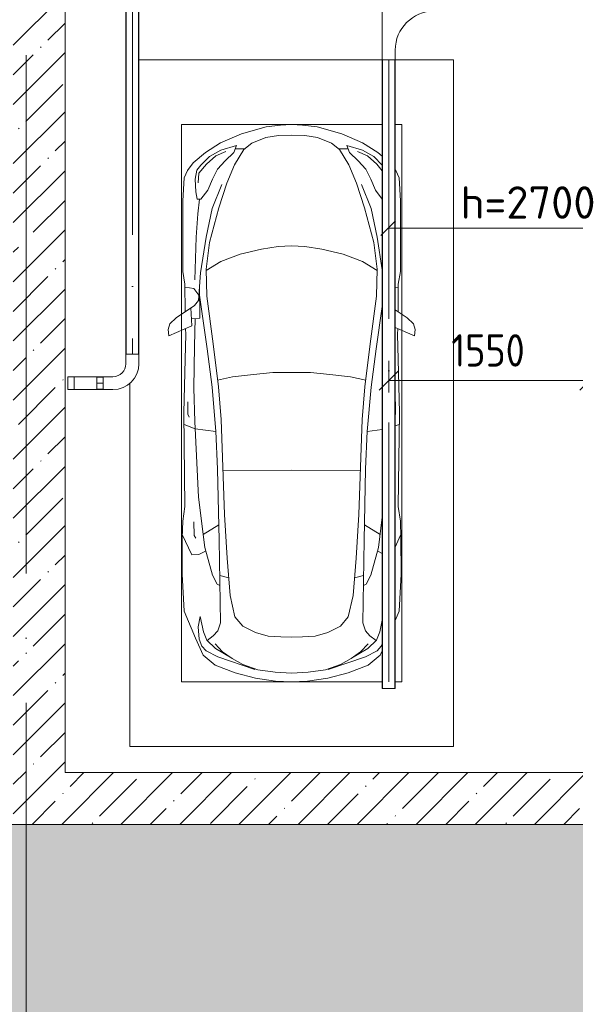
# Model space of a CAD drawing. Header units: millimetres. Extents: x -32229 to 192519, y -13689 to 125138.
# Tile 17 of 256: x 5085 to 9376, y 34587 to 42185. Entities that reach past the tile are written whole.
import ezdxf

# ---------------------------------------------------------------- set-up
doc = ezdxf.new("R2010")
doc.units = ezdxf.units.MM
doc.linetypes.add('ADSK_Линия сетки', pattern=[5000, 4000, -500, 0, -500])
doc.linetypes.add('ADSK_Осевая', pattern=[2800, 2000, -400, 0, -400])
for name, color, linetype, lineweight in [('A-____-____-DIMS', 7, 'Continuous', 9), ('A-____-____-DIMS-200', 7, 'Continuous', 9), ('A-DETL-GENF-OTLN', 7, 'Continuous', 18), ('A-FLOR-____-MCUT', 7, 'Continuous', 40), ('A-FLOR-____-PATT', 7, 'Continuous', 40), ('A-WALL-____-MCUT', 7, 'Continuous', 40), ('A-WALL-____-PATT', 7, 'Continuous', 40), ('C-PRKG-____-OTLN', 7, 'Continuous', 18), ('E-CABL-TRAY-CNTR', 7, 'ADSK_Осевая', 18), ('E-CABL-TRAY-OTLN', 7, 'Continuous', 18), ('G-____-____-TEXT', 7, 'Continuous', 9), ('S-GRID-____-OTLN', 7, 'Continuous', 9)]:
    doc.layers.add(name, color=color, linetype=linetype, lineweight=lineweight)
doc.layers.add('A-DETL-____-OTLN', color=7, linetype='Continuous', lineweight=9, true_color=0x00a600)
doc.styles.add('GOST Common_4', font='GOST_Common.ttf', dxfattribs={"width": 0.9, "height": 250})
doc.styles.add('ISOCPEUR', font='isocpeur.ttf', dxfattribs={"height": 250})
doc.dimstyles.new('ГОСТ_2_5_мм2', dxfattribs={"dimscale": 304.8, "dimtxt": 251.428749, "dimasz": 0.492126, "dimexe": 0.492126, "dimexo": 0.656168, "dimgap": 0.098425, "dimtad": 1, "dimdec": 0, "dimdsep": 46, "dimtxsty": 'GOST Common_4', "dimblk1": 'OBLIQUE', "dimblk2": 'OBLIQUE', "dimsah": 1, "dimcen": 0.09, "dimazin": 2, "dimtfac": 1, "dimtdec": 4, "dimtix": 1, "dimtmove": 0, "dimatfit": 3, "dimfxl": 1, "dimtvp": 1, "dimtolj": 1, "dimtzin": 0, "dimarcsym": 2})
pattern_1 = [(45, (0, 0), (-228.0985, 228.0985), []), (45, (228.1, 0), (-228.0985, 228.0985), [403.225, -80.645, 6.706, -73.939])]

# ---------------------------------------------------------------- blocks, each defined once
blk = doc.blocks.new('АР_Машиноместо - 5300x2500_С-V147--01 ЭЛ')
at = {"layer": 'A-DETL-GENF-OTLN', "color": 253, "lineweight": 13, "true_color": 0xaaaaaa}
for p, q in [((1126.4, 4794.1), (970.2, 4771.8)), ((1250, 4800), (1126.4, 4794.1)), ((1250, 4800), (1373.6, 4794.1)), ((1373.6, 4794.1), (1529.8, 4771.8)), ((812.7, 4729.4), (659.1, 4669.9)), ((970.2, 4771.8), (812.7, 4729.4)), ((1122.2, 4726.4), (988.2, 4706.7)), ((1250, 4731.7), (1122.2, 4726.4)), ((1250, 4731.7), (1377.8, 4726.4)), ((1377.8, 4726.4), (1511.8, 4706.7)), ((1529.8, 4771.8), (1687.3, 4729.4)), ((1687.3, 4729.4), (1840.9, 4669.9)), ((659.1, 4669.9), (565.9, 4595.1)), ((680.7, 4606.5), (967, 4703.6)), ((873.9, 4665.1), (791.3, 4619.7)), ((988.2, 4706.7), (873.9, 4665.1)), ((1511.8, 4706.7), (1626.1, 4665.1)), ((1819.3, 4606.5), (1533, 4703.6)), ((1626.1, 4665.1), (1708.7, 4619.7)), ((1840.9, 4669.9), (1934.1, 4595.1)), ((565.9, 4595.1), (550, 4559.3)), ((557.5, 4525.7), (590.7, 4560.1)), ((590.7, 4560.1), (680.7, 4606.5)), ((717.1, 4568.9), (659.6, 4505.3)), ((788.5, 4617.7), (661.8, 4543.1)), ((791.3, 4619.7), (717.1, 4568.9)), ((1708.7, 4619.7), (1782.9, 4568.9)), ((1711.5, 4617.7), (1838.2, 4543.1)), ((1782.9, 4568.9), (1840.4, 4505.3)), ((1909.3, 4560.1), (1819.3, 4606.5)), ((1942.5, 4525.7), (1909.3, 4560.1)), ((1934.1, 4595.1), (1992.9, 4462.6)), ((550, 4506.4), (557.5, 4525.7)), ((661.8, 4543.1), (594.6, 4479.3)), ((1838.2, 4543.1), (1905.4, 4479.3)), ((1963.6, 4471.4), (1942.5, 4525.7)), ((569.5, 4413.1), (550, 4323.8)), ((594.6, 4479.3), (569.5, 4413.1)), ((645, 4445.5), (597.3, 4481.4)), ((679.6, 4406.3), (645, 4445.5)), ((872.7, 4370.2), (970.5, 4419.3)), ((970.5, 4419.3), (1069.6, 4447.3)), ((1069.6, 4447.3), (1167.1, 4453.2)), ((1167.1, 4453.2), (1250, 4453.9)), ((1332.9, 4453.2), (1250, 4453.9)), ((1430.4, 4447.3), (1332.9, 4453.2)), ((1529.5, 4419.3), (1430.4, 4447.3)), ((1627.3, 4370.2), (1529.5, 4419.3)), ((1820.4, 4406.3), (1855, 4445.5)), ((1855, 4445.5), (1902.7, 4481.4)), ((1905.4, 4479.3), (1930.5, 4413.1)), ((1930.5, 4413.1), (1956.3, 4295.1)), ((1971.6, 4374.7), (1963.6, 4471.4)), ((1992.9, 4462.6), (2080.4, 4254.2)), ((699.7, 4345.5), (679.6, 4406.3)), ((689.3, 3705.5), (699.7, 4345.5)), ((812.5, 4298.9), (872.7, 4370.2)), ((1687.5, 4298.9), (1627.3, 4370.2)), ((1800.3, 4345.5), (1820.4, 4406.3)), ((1810.7, 3705.5), (1800.3, 4345.5)), ((1956.3, 4295.1), (1971.6, 4374.7)), ((450, 4326.6), (419.6, 4254.2)), ((774.4, 4132.9), (812.5, 4298.9)), ((1725.6, 4132.9), (1687.5, 4298.9)), ((419.6, 4254.2), (403.4, 3968)), ((2080.4, 4254.2), (2096.6, 3968)), ((752.2, 3845.6), (774.4, 4132.9)), ((1747.8, 3845.6), (1725.6, 4132.9)), ((638.7, 3975.4), (675.2, 4045.5)), ((675.2, 4045.5), (694.6, 4057.6)), ((1824.8, 4045.5), (1805.4, 4057.6)), ((1861.3, 3975.4), (1824.8, 4045.5)), ((403.4, 3968), (405.6, 3688.5)), ((578.7, 3762.9), (638.7, 3975.4)), ((1921.3, 3762.9), (1861.3, 3975.4)), ((2096.6, 3968), (2094.4, 3688.5)), ((550, 3809), (585.5, 3790.5)), ((731.2, 3507.6), (752.2, 3845.6)), ((1768.8, 3507.6), (1747.8, 3845.6)), ((1967.5, 3818.1), (1914.5, 3790.5)), ((2021.6, 3819.3), (1967.5, 3818.1)), ((2046.9, 3766.3), (2021.6, 3819.3)), ((408.2, 3667), (450, 3759.5)), ((550, 3530), (578.7, 3762.9)), ((1969.1, 3374.8), (1921.3, 3762.9)), ((2091.8, 3667), (2046.9, 3766.3)), ((405.6, 3688.5), (409.5, 3560)), ((687.1, 3588.8), (566.5, 3663.9)), ((678.7, 3159.5), (689.3, 3705.5)), ((1821.3, 3159.5), (1810.7, 3705.5)), ((1812.9, 3588.8), (1933.5, 3663.9)), ((2003.2, 3671.6), (1989.9, 3691.5)), ((2004.5, 3566.1), (2003.2, 3671.6)), ((2094.4, 3688.5), (2090.5, 3560)), ((409.5, 3560), (426.5, 3446.8)), ((704.9, 2775.5), (731.2, 3507.6)), ((1795.1, 2775.5), (1768.8, 3507.6)), ((2090.5, 3560), (2073.5, 3446.8)), ((426.5, 3446.8), (417.5, 2723)), ((2073.5, 3446.8), (2082.5, 2723)), ((1998.6, 2789.7), (1969.1, 3374.8)), ((665.6, 2864.6), (678.7, 3159.5)), ((1834.4, 2864.6), (1821.3, 3159.5)), ((450, 2824.9), (420.9, 2813.3)), ((665.8, 2867.4), (550, 2852.6)), ((636.6, 2526.5), (665.8, 2867.4)), ((1834.2, 2867.4), (1994.9, 2846.9)), ((1863.4, 2526.5), (1834.2, 2867.4)), ((1994.9, 2846.9), (2079.1, 2813.3)), ((447.8, 2733.7), (450, 2737.9)), ((684.2, 2522.3), (704.9, 2775.5)), ((1815.8, 2522.3), (1795.1, 2775.5)), ((2004.3, 2532.3), (1998.6, 2789.7)), ((2052.2, 2733.7), (2040.3, 2756.2)), ((417.5, 2723), (428.2, 2308.5)), ((447.8, 2638.7), (447.8, 2733.7)), ((2052.2, 2638.7), (2052.2, 2733.7)), ((2082.5, 2723), (2071.8, 2308.5)), ((636.6, 2526.5), (597, 2231)), ((644.6, 2191.8), (684.2, 2522.3)), ((1855.4, 2191.8), (1815.8, 2522.3)), ((1863.4, 2526.5), (1903, 2231)), ((2000, 2210.1), (2004.3, 2532.3)), ((428.2, 2308.5), (432.3, 2119.9)), ((2071.8, 2308.5), (2067.7, 2119.9)), ((597, 2231), (550, 1903.1)), ((1903, 2231), (1965, 1798.3)), ((1994.1, 1996), (2000, 2210.1)), ((296.8, 2079.9), (301.4, 2130.5)), ((301.4, 2130.5), (450, 2065.9)), ((595.8, 1824.8), (644.6, 2191.8)), ((1904.2, 1824.8), (1855.4, 2191.8)), ((2198.6, 2130.5), (2020.1, 2052.9)), ((2203.2, 2079.9), (2198.6, 2130.5)), ((309.5, 2036.1), (296.8, 2079.9)), ((432.3, 2119.9), (430.7, 2073.9)), ((2020.1, 2052.9), (2029, 1914.3)), ((2067.7, 2119.9), (2069.3, 2073.9)), ((2190.5, 2036.1), (2203.2, 2079.9)), ((357.8, 1990.1), (309.5, 2036.1)), ((450, 1928.4), (357.8, 1990.1)), ((1959.1, 1993.7), (2023.7, 1997.9)), ((1959.1, 1993.7), (1960.2, 1733.1)), ((1999.4, 1894.5), (2142.2, 1990.1)), ((2142.2, 1990.1), (2190.5, 2036.1)), ((426.5, 1730.9), (427.5, 1943)), ((2073.5, 1730.9), (2072.5, 1943)), ((589.4, 1615.5), (595.8, 1824.8)), ((1910.6, 1615.5), (1904.2, 1824.8)), ((1953.5, 1642.6), (1969.4, 1857.6)), ((1969.4, 1857.6), (1999.4, 1894.5)), ((450, 1757.4), (426.6, 1753.4)), ((1966.4, 1816.8), (2005, 1765.3)), ((2005, 1765.3), (2073.4, 1753.4)), ((410.6, 1634.2), (426.5, 1730.9)), ((2089.4, 1634.2), (2073.5, 1730.9)), ((409.5, 1087), (410.6, 1634.2)), ((615.4, 1410.3), (589.4, 1615.5)), ((590.4, 1624.3), (703.6, 1557.1)), ((1909.6, 1624.3), (1796.4, 1557.1)), ((1884.6, 1410.3), (1910.6, 1615.5)), ((2090.5, 1087), (2089.4, 1634.2)), ((703.6, 1557.1), (852.8, 1499)), ((1796.4, 1557.1), (1647.2, 1499)), ((852.8, 1499), (1016.6, 1459.9)), ((1016.6, 1459.9), (1146.9, 1439.4)), ((1483.4, 1459.9), (1353.1, 1439.4)), ((1647.2, 1499), (1483.4, 1459.9)), ((687.4, 1141), (615.4, 1410.3)), ((1146.9, 1439.4), (1250, 1434.1)), ((1353.1, 1439.4), (1250, 1434.1)), ((1812.6, 1141), (1884.6, 1410.3)), ((749.2, 950.3), (687.4, 1141)), ((1750.8, 950.3), (1812.6, 1141)), ((420.9, 910.7), (409.5, 1087)), ((550, 1074.3), (603.4, 1004.8)), ((1951.5, 1076.2), (1896.6, 1004.8)), ((1978.5, 1074.5), (1951.5, 1076.2)), ((1989.8, 1018.7), (1978.5, 1074.5)), ((2079.1, 910.7), (2090.5, 1087)), ((603.4, 1004.8), (639.1, 920)), ((1896.6, 1004.8), (1860.9, 920)), ((1994.3, 920), (1989.8, 1018.7)), ((639.1, 920), (677.4, 843.7)), ((809.1, 809.4), (749.2, 950.3)), ((1690.9, 809.4), (1750.8, 950.3)), ((1860.9, 920), (1822.6, 843.7)), ((1980.9, 851.5), (1994.3, 920)), ((445.9, 853.1), (420.9, 910.7)), ((450, 847.6), (445.9, 853.1)), ((677.4, 843.7), (737.5, 778.3)), ((1822.6, 843.7), (1762.5, 778.3)), ((1950, 812.3), (1980.9, 851.5)), ((2011, 795.6), (2054.1, 853.1)), ((2054.1, 853.1), (2079.1, 910.7)), ((616.5, 746.4), (550, 812.3)), ((737.5, 778.3), (804.5, 715.7)), ((881.5, 691.6), (809.1, 809.4)), ((1618.5, 691.6), (1690.9, 809.4)), ((1762.5, 778.3), (1695.5, 715.7)), ((1883.5, 746.4), (1950, 812.3)), ((1915.6, 714.6), (2011, 795.6)), ((584.4, 714.6), (550, 743.8)), ((701.8, 640.4), (584.4, 714.6)), ((703.5, 696.4), (616.5, 746.4)), ((824.6, 660.9), (703.5, 696.4)), ((804.5, 715.7), (824.6, 660.9)), ((888.4, 685.9), (815.2, 686.6)), ((941.4, 642.2), (881.5, 691.6)), ((1558.6, 642.2), (1618.5, 691.6)), ((1611.6, 685.9), (1684.8, 686.6)), ((1695.5, 715.7), (1675.4, 660.9)), ((1675.4, 660.9), (1796.5, 696.4)), ((1796.5, 696.4), (1883.5, 746.4)), ((1798.2, 640.4), (1915.6, 714.6)), ((861.8, 571.6), (701.8, 640.4)), ((1050.7, 599.4), (941.4, 642.2)), ((1449.3, 599.4), (1558.6, 642.2)), ((1638.2, 571.6), (1798.2, 640.4)), ((1052.6, 517.5), (861.8, 571.6)), ((1148.8, 583), (1050.7, 599.4)), ((1250, 581.6), (1148.8, 583)), ((1250, 581.6), (1351.2, 583)), ((1351.2, 583), (1449.3, 599.4)), ((1447.4, 517.5), (1638.2, 571.6)), ((1165.1, 503.1), (1052.6, 517.5)), ((1250, 500), (1165.1, 503.1)), ((1250, 500), (1334.9, 503.1)), ((1334.9, 503.1), (1447.4, 517.5))]:
    blk.add_line(p, q, dxfattribs=at)
at = {"layer": 'A-DETL-GENF-OTLN', "color": 254, "lineweight": 13, "true_color": 0xd4d4d4}
for p, q in [((694.6, 3980.4), (765.1, 3996.8)), ((1805.4, 3980.4), (1734.9, 3996.8)), ((715.1, 3168.3), (1250, 3167.3)), ((1784.9, 3168.3), (1250, 3167.3)), ((677.9, 2473), (794.6, 2446)), ((794.6, 2446), (955.7, 2426.8)), ((1705.4, 2446), (1544.3, 2426.8)), ((1822.1, 2473), (1705.4, 2446)), ((955.7, 2426.8), (1105.5, 2413.7)), ((1105.5, 2413.7), (1250, 2412.9)), ((1394.5, 2413.7), (1250, 2412.9)), ((1544.3, 2426.8), (1394.5, 2413.7)), ((1986.1, 1368.9), (1997.7, 1696.3)), ((590.3, 1367.8), (550, 1620.7)), ((1909.7, 1367.8), (1953.5, 1642.6)), ((636.7, 1146), (590.3, 1367.8)), ((1863.3, 1146), (1909.7, 1367.8)), ((1975.1, 1188.6), (1986.1, 1368.9)), ((710.2, 962.8), (636.7, 1146)), ((1789.8, 962.8), (1863.3, 1146)), ((1962.6, 1076.1), (1975.1, 1188.6)), ((1965.5, 874.4), (1971.9, 949.5)), ((591.7, 805), (550, 855.6)), ((1908.3, 805), (1965.5, 874.4)), ((664.7, 739.9), (591.7, 805)), ((1835.3, 739.9), (1908.3, 805)), ((742.6, 707.8), (664.7, 739.9)), ((1757.4, 707.8), (1835.3, 739.9))]:
    blk.add_line(p, q, dxfattribs=at)
at = {"layer": 'C-PRKG-____-OTLN', "color": 253, "lineweight": 13, "true_color": 0xaaaaaa}
for p, q in [((2500, 5300), (0, 5300)), ((0, 0), (0, 5300)), ((2500, 2496.3), (2500, 5300)), ((400, 4800), (450, 4800)), ((400, 500), (400, 4800)), ((550, 4800), (2100, 4800)), ((2100, 500), (2100, 4800)), ((400, 500), (450, 500)), ((550, 500), (2100, 500)), ((450, 0), (0, 0)), ((2429.7, 0), (550, 0))]:
    blk.add_line(p, q, dxfattribs=at)
blk = doc.blocks.new('Наметкина 10_РД_АР_П_отсоединено_rvt-1--01 ЭЛ')
at = {"layer": 'A-FLOR-____-PATT', "lineweight": 5, "true_color": 0xaaaaaa}
h = blk.add_hatch(dxfattribs=at)
h.set_pattern_fill('FP_1', color=253, style=0, pattern_type=2)
h.set_pattern_definition(pattern_1)
h.paths.add_polyline_path([(-3500.5, 28050), (16035.3, 28050), (16035.3, 35975), (-15864.7, 35975), (-15864.7, 28050), (-11525.4, 28050)])
at = {"layer": 'A-WALL-____-PATT', "lineweight": 5, "true_color": 0xaaaaaa}
h = blk.add_hatch(dxfattribs=at)
h.set_pattern_fill('FP_1', color=253, style=0, pattern_type=2)
h.set_pattern_definition(pattern_1)
h.paths.add_polyline_path([(5435.3, 35975), (5435.3, 42500), (5035.3, 42500), (5035.3, 35975)])
h = blk.add_hatch(dxfattribs=at)
h.set_pattern_fill('FP_1', color=253, style=0, pattern_type=2)
h.set_pattern_definition(pattern_1)
h.paths.add_polyline_path([(13035.3, 35975), (13035.3, 36375), (5435.3, 36375), (5435.3, 35975)])
at = {"layer": 'A-FLOR-____-MCUT', "color": 253, "lineweight": 15, "true_color": 0xaaaaaa}
blk.add_line((16035.3, 35975), (-15864.7, 35975), dxfattribs=at)
at = {"layer": 'A-WALL-____-MCUT', "color": 253, "lineweight": 13, "true_color": 0xaaaaaa}
for p, q in [((5435.3, 36375), (5435.3, 42500)), ((13035.3, 36375), (5435.3, 36375)), ((5035.3, 35975), (5435.3, 35975)), ((5435.3, 35975), (13035.3, 35975))]:
    blk.add_line(p, q, dxfattribs=at)
at = {"layer": 'C-PRKG-____-OTLN', "color": 253, "lineweight": 13, "true_color": 0xaaaaaa, "rotation": 180}
blk.add_blockref('АР_Машиноместо - 5300x2500_С-V147--01 ЭЛ', (8435.3, 41875), dxfattribs=at)
blk = doc.blocks.new('M_Горизонтальный тройник для канального - Радиус 300 мм-V270--01 ЭЛ')
at = {"layer": 'E-CABL-TRAY-OTLN', "color": 5, "true_color": 0x0000ff}
for p, q in [((425, 50), (-425, 50)), ((-425, 50), (-425, -50)), ((425, -50), (425, 50)), ((-425, -50), (-350, -50)), ((350, -50), (425, -50)), ((-50, -350), (-50, -425)), ((50, -425), (50, -350)), ((-50, -425), (50, -425))]:
    blk.add_line(p, q, dxfattribs=at)
for centre, start, end in [((-350, -350), 0, 90), ((350, -350), 90, 180)]:
    blk.add_arc(centre, 300, start, end, dxfattribs=at)
blk = doc.blocks.new('M_Горизонтальный изгиб-колено для канального - Стандартное-V296--01 ЭЛ')
at = {"layer": 'E-CABL-TRAY-OTLN', "color": 1, "true_color": 0xff0000}
for p, q in [((50, 225), (-50, 225)), ((-50, 225), (-50, 150)), ((50, 150), (50, 225)), ((-225, -50), (-225, 50)), ((-225, 50), (-150, 50)), ((-150, -50), (-225, -50))]:
    blk.add_line(p, q, dxfattribs=at)
for radius, end in [(200, 360), (100, 0)]:
    blk.add_arc((-150, 150), radius, 270, end, dxfattribs=at)
blk = doc.blocks.new('M_Вертикальный внутренний изгиб-колено для канального - Стандартное-V304--01 ЭЛ')
at = {"layer": 'E-CABL-TRAY-OTLN', "color": 1, "true_color": 0xff0000}
for p, q in [((5506.6, 39430.1), (5606.6, 39430.1)), ((5681.6, 39430.1), (5606.6, 39430.1)), ((5681.6, 39430.1), (5681.6, 39330.1)), ((5606.6, 39330.1), (5506.6, 39330.1)), ((5606.6, 39330.1), (5681.6, 39330.1))]:
    blk.add_line(p, q, dxfattribs=at)
blk = doc.blocks.new('DIMBLOCK38--01 ЭЛ')
at = {"layer": 'A-____-____-DIMS-200'}
for p, q in [((7935.3, 39307.5), (7935.3, 39551.4)), ((9485.3, 39307.5), (9485.3, 39551.4)), ((7935.3, 39401.4), (8010.3, 39476.4)), ((9485.3, 39401.4), (9560.3, 39476.4)), ((7935.3, 39401.4), (7860.3, 39326.4)), ((7935.3, 39401.4), (9485.3, 39401.4)), ((7935.3, 39401.4), (7935.3, 39307.5)), ((9485.3, 39401.4), (9410.3, 39326.4)), ((9485.3, 39401.4), (9485.3, 39307.5))]:
    blk.add_line(p, q, dxfattribs=at)
at = {"layer": 'A-____-____-DIMS-200', "color": 0, "insert": (8418.4, 39758.1), "char_height": 250, "width": 700.591, "attachment_point": 1, "line_spacing_factor": 1.022761, "style": 'GOST Common_4'}
blk.add_mtext('1550', dxfattribs=at)
blk = doc.blocks.new('_Oblique')
at = {"color": 0, "linetype": 'ByBlock', "lineweight": -2}
blk.add_line((-0.5, -0.5), (0.5, 0.5), dxfattribs=at)

msp = doc.modelspace()

# ---------------------------------------------------------------- linework, layer by layer
at = {"layer": 'A-DETL-____-OTLN', "color": 5, "true_color": 0x0000ff}
for p, q in [((7873.4, 40519.7), (7986.6, 40632.8)), ((7930, 40576.2), (9910, 40576.2))]:
    msp.add_line(p, q, dxfattribs=at)
at = {"layer": 'E-CABL-TRAY-CNTR', "color": 1, "true_color": 0xff0000}
for p, q in [((5955.6, 45325.6), (5955.6, 39605.1)), ((5730.6, 39380.1), (5681.6, 39380.1))]:
    msp.add_line(p, q, dxfattribs=at)
at = {"layer": 'E-CABL-TRAY-CNTR', "color": 5, "true_color": 0x0000ff}
msp.add_line((7935.3, 41875.5), (7935.3, 37023.9), dxfattribs=at)
at = {"layer": 'E-CABL-TRAY-OTLN', "color": 1, "true_color": 0xff0000}
for p, q in [((5905.6, 45325.6), (5905.6, 39605.1)), ((5908.1, 45325.6), (5908.1, 39605.1)), ((6003, 45325.6), (6003, 39605.1)), ((6005.6, 45325.6), (6005.6, 39605.1)), ((5908.1, 39605.1), (5905.6, 39605.1)), ((6005.6, 39605.1), (6003, 39605.1)), ((5456.6, 39430.1), (5506.6, 39430.1)), ((5456.6, 39330.1), (5456.6, 39430.1)), ((5506.6, 39430.1), (5506.6, 39330.1)), ((5681.6, 39427.5), (5681.6, 39430.1)), ((5730.6, 39430.1), (5681.6, 39430.1)), ((5730.6, 39427.5), (5681.6, 39427.5)), ((5730.6, 39430.1), (5730.6, 39427.5)), ((5506.6, 39330.1), (5456.6, 39330.1)), ((5681.6, 39330.1), (5681.6, 39332.6)), ((5730.6, 39332.6), (5681.6, 39332.6)), ((5730.6, 39330.1), (5681.6, 39330.1)), ((5730.6, 39332.6), (5730.6, 39330.1))]:
    msp.add_line(p, q, dxfattribs=at)
at = {"layer": 'E-CABL-TRAY-OTLN', "color": 5, "true_color": 0x0000ff}
for p, q in [((7885.3, 41875.5), (7887.8, 41875.5)), ((7885.3, 41875.5), (7885.3, 37023.9)), ((7887.8, 41875.5), (7887.8, 37023.9)), ((7982.8, 41875.5), (7985.3, 41875.5)), ((7982.8, 41875.5), (7982.8, 37023.9)), ((7985.3, 41875.5), (7985.3, 37023.9)), ((7985.3, 37023.9), (7885.3, 37023.9))]:
    msp.add_line(p, q, dxfattribs=at)
at = {"layer": 'S-GRID-____-OTLN', "color": 253, "linetype": 'ADSK_Линия сетки', "true_color": 0xaaaaaa}
msp.add_line((5135.3, -12088.9), (5135.3, 125138.4), dxfattribs=at)

# ---------------------------------------------------------------- block references
at = {"lineweight": 5}
msp.add_blockref('Наметкина 10_РД_АР_П_отсоединено_rvt-1--01 ЭЛ', (0, 0), dxfattribs=at)
at = {"layer": 'E-CABL-TRAY-OTLN', "color": 5, "true_color": 0x0000ff, "rotation": 90}
msp.add_blockref('M_Горизонтальный тройник для канального - Радиус 300 мм-V270--01 ЭЛ', (7935.3, 42300.5), dxfattribs=at)
at = {"layer": 'E-CABL-TRAY-OTLN', "color": 1, "true_color": 0xff0000}
for name, p in [('M_Горизонтальный изгиб-колено для канального - Стандартное-V296--01 ЭЛ', (5955.6, 39380.1)), ('M_Вертикальный внутренний изгиб-колено для канального - Стандартное-V304--01 ЭЛ', (0, 0))]:
    msp.add_blockref(name, p, dxfattribs=at)

# ---------------------------------------------------------------- texts
at = {"layer": 'G-____-____-TEXT', "color": 5, "true_color": 0x0000ff, "insert": (8489.2, 40899.2), "char_height": 250, "width": 1250.632, "attachment_point": 1, "style": 'ISOCPEUR'}
msp.add_mtext('h=2700', dxfattribs=at)

# ---------------------------------------------------------------- dimensions: what is measured, and where the dimension line sits
at = {"layer": 'A-____-____-DIMS'}
dim = msp.add_linear_dim(base=(9485.3, 39401.4), p1=(7935.3, 39507.5), p2=(9485.3, 39507.5), dimstyle='ГОСТ_2_5_мм2', override={"dimpost": '<>', "dimfxl": 1550}, dxfattribs=at)
dim.commit()
dim.dimension.update_dxf_attribs({"geometry": 'DIMBLOCK38--01 ЭЛ', "text_midpoint": (8710.3, 39556.4)})

doc.saveas('drawing.dxf')
